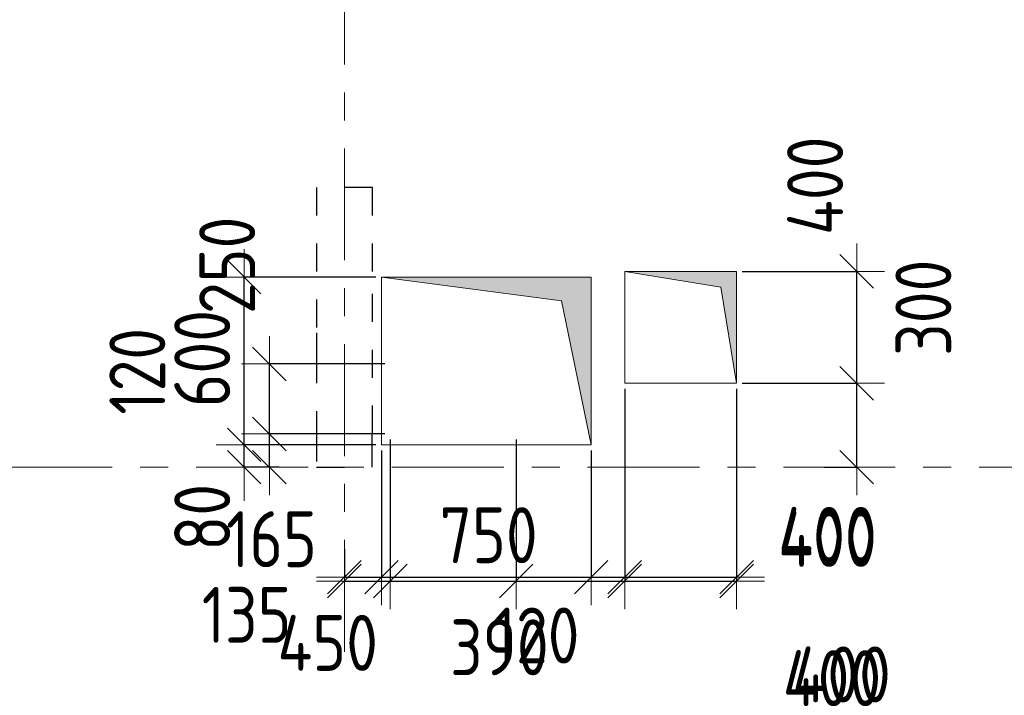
# Model space of a CAD drawing. Header units: metres. Extents: x -38 to 97, y -15 to 21.
# Tile 14 of 139: x 11.44 to 14.96, y 8.18 to 10.6. Entities that reach past the tile are written whole.
import ezdxf

# ---------------------------------------------------------------- set-up
doc = ezdxf.new("R2010")
doc.units = ezdxf.units.M
doc.header["$PDMODE"] = 65
for name, pattern in [('______11', [0.5, 0.4, -0.05, 0, -0.05]), ('______2', [0.054, 0.04, -0.014]), ('______5', [1.1, 0.8, -0.1, 0.1, -0.1])]:
    doc.linetypes.add(name, pattern=pattern)
for name, color, linetype, lineweight in [('XR$2$Осевая линия (1)', 7, '______5', 13), ('XR$3$Перекрытие (1)', 7, 'Continuous', 35), ('XR$4$Размерная линия (1)', 7, 'Continuous', 13), ('XR$5$Размерная линия (1)', 7, 'Continuous', 13)]:
    doc.layers.add(name, color=color, linetype=linetype, lineweight=lineweight)
doc.layers.add('XR$3$Макрос проема_ отверстия', color=7, linetype='Continuous', lineweight=13, true_color=0x2d2d2d)
doc.layers.add('XR$7$Стена_ бетон несущ.', color=7, linetype='Continuous', lineweight=70, true_color=0xb4b496)
doc.styles.add('ISOCPEUR', font='txt')
doc.dimstyles.new('DIMSTYLE_3', dxfattribs={"dimtxt": 0.2, "dimasz": 0.2, "dimexe": 0, "dimexo": 0, "dimgap": 0.1, "dimtad": 2, "dimdec": 0, "dimlfac": 1000, "dimrnd": 5, "dimzin": 12, "dimdsep": 46, "dimtxsty": 'ISOCPEUR', "dimblk1": 'ALL_ML_STRICH', "dimblk2": 'ALL_ML_STRICH', "dimsah": 1, "dimcen": 0, "dimclrd": 7, "dimclre": 256, "dimclrt": 7, "dimadec": 0, "dimazin": 0, "dimtfac": 1, "dimtdec": 0, "dimtix": 1, "dimtmove": 2, "dimatfit": 3, "dimfxl": 0, "dimtzin": 0, "dimlwd": 0, "dimlwe": -3, "dimarcsym": 0})
doc.dimstyles.new('DIMSTYLE_6', dxfattribs={"dimtxt": 0.2, "dimasz": 0.2, "dimexe": 0, "dimexo": 0, "dimgap": 0.1, "dimtad": 2, "dimdec": 0, "dimlfac": 1000, "dimrnd": 5, "dimzin": 12, "dimdsep": 46, "dimtxsty": 'ISOCPEUR', "dimblk1": 'ALL_ML_STRICH', "dimblk2": 'ALL_ML_STRICH', "dimsah": 1, "dimcen": 0, "dimclrd": 7, "dimclre": 256, "dimclrt": 7, "dimadec": 0, "dimazin": 0, "dimtfac": 1, "dimtdec": 0, "dimtix": 1, "dimtmove": 2, "dimatfit": 3, "dimfxl": 0, "dimtvp": 1.2, "dimtzin": 0, "dimlwd": 0, "dimlwe": -3, "dimarcsym": 0})
doc.dimstyles.new('DIMSTYLE_7', dxfattribs={"dimtxt": 0.2, "dimasz": 0.2, "dimexe": 0, "dimexo": 0, "dimgap": 0.1, "dimtad": 0, "dimdec": 0, "dimlfac": 1000, "dimrnd": 5, "dimzin": 12, "dimdsep": 46, "dimtxsty": 'ISOCPEUR', "dimblk1": 'ALL_ML_STRICH', "dimblk2": 'ALL_ML_STRICH', "dimsah": 1, "dimcen": 0, "dimclrd": 7, "dimclre": 256, "dimclrt": 7, "dimadec": 0, "dimazin": 0, "dimtfac": 1, "dimtdec": 0, "dimtix": 1, "dimtmove": 2, "dimatfit": 3, "dimfxl": 0, "dimtvp": 1.2, "dimtzin": 0, "dimlwd": 0, "dimlwe": -3, "dimarcsym": 0})

# ---------------------------------------------------------------- blocks, each defined once
blk = doc.blocks.new('Отображение проема', base_point=(-1.1579, -49.3094))
at = {"layer": 'XR$3$Макрос проема_ отверстия', "true_color": 0x000000, "transparency": 33554687}
blk.add_hatch(color=18, dxfattribs=at).paths.add_polyline_path([(-1.1579, -50.1094), (-1.0448, -49.4225), (-0.3579, -49.3094), (-1.1579, -49.3094)])
at = {"layer": 'XR$3$Макрос проема_ отверстия', "transparency": 33554687}
for p, q in [((-1.1579, -50.1094), (-1.1579, -49.3094)), ((-1.1579, -49.3094), (-0.3579, -49.3094)), ((-1.0448, -49.4225), (-0.3579, -49.3094)), ((-1.1579, -50.1094), (-1.0448, -49.4225))]:
    blk.add_line(p, q, dxfattribs=at)
blk = doc.blocks.new('ALL_ML_STRICH')
at = {"color": 0, "linetype": 'ByBlock', "lineweight": -2}
for p, q in [((0, -0.5), (0, 0.5)), ((-0.3, -0.3), (0.3, 0.3)), ((-1, 0), (0.5, 0))]:
    blk.add_line(p, q, dxfattribs=at)
blk = doc.blocks.new('*D110')
at = {"layer": 'DEFPOINTS', "color": 7, "linetype": 'Continuous', "lineweight": 13, "transparency": 33554687}
for p in [(14.0026, 9.3), (14.2956, 9), (14.4322, 9)]:
    blk.add_point(p, dxfattribs=at)
at = {"layer": 'XR$4$Размерная линия (1)', "color": 9, "linetype": 'Continuous', "lineweight": -2, "true_color": 0xc7c7c7, "transparency": 33554687}
for p, q in [((14.0226, 9.3), (14.4322, 9.3)), ((14.3156, 9), (14.4322, 9))]:
    blk.add_line(p, q, dxfattribs=at)
at = {"layer": 'XR$4$Размерная линия (1)', "color": 7, "linetype": 'Continuous', "lineweight": -2, "transparency": 33554687}
blk.add_line((14.4322, 9), (14.4322, 9.3), dxfattribs=at)
at = {"layer": 'XR$4$Размерная линия (1)', "color": 7, "linetype": 'Continuous', "lineweight": 13, "transparency": 33554687, "xscale": 0.2, "yscale": 0.2, "zscale": 0.2}
for p, rotation in [((14.4322, 9.3), 90), ((14.4322, 9), 270)]:
    blk.add_blockref('ALL_ML_STRICH', p, dxfattribs=dict(at, rotation=rotation))
at = {"layer": 'XR$4$Размерная линия (1)', "color": 7, "linetype": 'Continuous', "lineweight": 13, "transparency": 33554687, "insert": (14.6708, 9.57), "char_height": 0.2, "width": 0.5, "attachment_point": 5, "rotation": 90, "style": 'ISOCPEUR'}
blk.add_mtext('\\W0.83;\\A1;{300}', dxfattribs=at)
blk = doc.blocks.new('*D111')
at = {"layer": 'DEFPOINTS', "color": 7, "linetype": 'Continuous', "lineweight": 13, "transparency": 33554687}
for p in [(14.0026, 9.7), (14.0026, 9.3), (14.4322, 9.3)]:
    blk.add_point(p, dxfattribs=at)
at = {"layer": 'XR$4$Размерная линия (1)', "color": 9, "linetype": 'Continuous', "lineweight": -2, "true_color": 0xc7c7c7, "transparency": 33554687}
for p, q in [((14.0226, 9.7), (14.4322, 9.7)), ((14.0226, 9.3), (14.4322, 9.3))]:
    blk.add_line(p, q, dxfattribs=at)
at = {"layer": 'XR$4$Размерная линия (1)', "color": 7, "linetype": 'Continuous', "lineweight": -2, "transparency": 33554687}
blk.add_line((14.4322, 9.3), (14.4322, 9.7), dxfattribs=at)
at = {"layer": 'XR$4$Размерная линия (1)', "color": 7, "linetype": 'Continuous', "lineweight": 13, "transparency": 33554687, "xscale": 0.2, "yscale": 0.2, "zscale": 0.2}
for p, rotation in [((14.4322, 9.7), 90), ((14.4322, 9.3), 270)]:
    blk.add_blockref('ALL_ML_STRICH', p, dxfattribs=dict(at, rotation=rotation))
at = {"layer": 'XR$4$Размерная линия (1)', "color": 7, "linetype": 'Continuous', "lineweight": 13, "transparency": 33554687, "insert": (14.2835, 10.0062), "char_height": 0.2, "width": 0.5, "attachment_point": 5, "rotation": 90, "style": 'ISOCPEUR'}
blk.add_mtext('\\W0.83;\\A1;{400}', dxfattribs=at)
blk = doc.blocks.new('*D186')
at = {"layer": 'DEFPOINTS', "color": 7, "linetype": 'Continuous', "lineweight": 13, "transparency": 33554687}
for p in [(13.849, 7.8452), (13.849, 7.4), (14.249, 7.4)]:
    blk.add_point(p, dxfattribs=at)
at = {"layer": 'XR$4$Размерная линия (1)', "color": 9, "linetype": 'Continuous', "lineweight": -2, "true_color": 0xc7c7c7, "transparency": 33554687}
for p, q in [((13.849, 7.42), (13.849, 7.8452)), ((14.249, 7.42), (14.249, 7.8452))]:
    blk.add_line(p, q, dxfattribs=at)
at = {"layer": 'XR$4$Размерная линия (1)', "color": 7, "linetype": 'Continuous', "lineweight": -2, "transparency": 33554687}
blk.add_line((13.849, 7.8452), (14.249, 7.8452), dxfattribs=at)
at = {"layer": 'XR$4$Размерная линия (1)', "color": 7, "linetype": 'Continuous', "lineweight": 13, "transparency": 33554687, "xscale": 0.2, "yscale": 0.2, "zscale": 0.2, "rotation": 180}
blk.add_blockref('ALL_ML_STRICH', (13.849, 7.8452), dxfattribs=at)
at = {"layer": 'XR$4$Размерная линия (1)', "color": 7, "linetype": 'Continuous', "lineweight": 13, "transparency": 33554687, "xscale": 0.2, "yscale": 0.2, "zscale": 0.2}
blk.add_blockref('ALL_ML_STRICH', (14.249, 7.8452), dxfattribs=at)
at = {"layer": 'XR$4$Размерная линия (1)', "color": 7, "linetype": 'Continuous', "lineweight": 13, "transparency": 33554687, "insert": (14.3439, 8.2456), "char_height": 0.2, "width": 0.5, "attachment_point": 5, "style": 'ISOCPEUR'}
blk.add_mtext('\\W0.83;\\A1;{400}', dxfattribs=at)
blk = doc.blocks.new('*D261')
at = {"layer": 'DEFPOINTS', "color": 7, "linetype": 'Continuous', "lineweight": 13, "transparency": 33554687}
for p in [(12.7643, 9.119), (12.3316, 9), (12.3872, 9)]:
    blk.add_point(p, dxfattribs=at)
at = {"layer": 'XR$4$Размерная линия (1)', "color": 9, "linetype": 'Continuous', "lineweight": -2, "true_color": 0xc7c7c7, "transparency": 33554687}
for p, q in [((12.7443, 9.119), (12.3316, 9.119)), ((12.3672, 9), (12.3316, 9))]:
    blk.add_line(p, q, dxfattribs=at)
at = {"layer": 'XR$4$Размерная линия (1)', "color": 7, "linetype": 'Continuous', "lineweight": -2, "transparency": 33554687}
blk.add_line((12.3316, 9), (12.3316, 9.119), dxfattribs=at)
at = {"layer": 'XR$4$Размерная линия (1)', "color": 7, "linetype": 'Continuous', "lineweight": 13, "transparency": 33554687, "xscale": 0.2, "yscale": 0.2, "zscale": 0.2}
for p, rotation in [((12.3316, 9.119), 90), ((12.3316, 9), 270)]:
    blk.add_blockref('ALL_ML_STRICH', p, dxfattribs=dict(at, rotation=rotation))
at = {"layer": 'XR$4$Размерная линия (1)', "color": 7, "linetype": 'Continuous', "lineweight": 13, "transparency": 33554687, "insert": (11.8595, 9.3428), "char_height": 0.2, "width": 0.5, "attachment_point": 5, "rotation": 90, "style": 'ISOCPEUR'}
blk.add_mtext('\\W0.83;\\A1;{120}', dxfattribs=at)
blk = doc.blocks.new('*D262')
at = {"layer": 'DEFPOINTS', "color": 7, "linetype": 'Continuous', "lineweight": 13, "transparency": 33554687}
for p in [(12.7643, 9.369), (12.3316, 9.119), (12.7643, 9.119)]:
    blk.add_point(p, dxfattribs=at)
at = {"layer": 'XR$4$Размерная линия (1)', "color": 9, "linetype": 'Continuous', "lineweight": -2, "true_color": 0xc7c7c7, "transparency": 33554687}
for p, q in [((12.7443, 9.369), (12.3316, 9.369)), ((12.7443, 9.119), (12.3316, 9.119))]:
    blk.add_line(p, q, dxfattribs=at)
at = {"layer": 'XR$4$Размерная линия (1)', "color": 7, "linetype": 'Continuous', "lineweight": -2, "transparency": 33554687}
blk.add_line((12.3316, 9.119), (12.3316, 9.369), dxfattribs=at)
at = {"layer": 'XR$4$Размерная линия (1)', "color": 7, "linetype": 'Continuous', "lineweight": 13, "transparency": 33554687, "xscale": 0.2, "yscale": 0.2, "zscale": 0.2}
for p, rotation in [((12.3316, 9.369), 90), ((12.3316, 9.119), 270)]:
    blk.add_blockref('ALL_ML_STRICH', p, dxfattribs=dict(at, rotation=rotation))
at = {"layer": 'XR$4$Размерная линия (1)', "color": 7, "linetype": 'Continuous', "lineweight": 13, "transparency": 33554687, "insert": (12.1808, 9.7218), "char_height": 0.2, "width": 0.5, "attachment_point": 5, "rotation": 90, "style": 'ISOCPEUR'}
blk.add_mtext('\\W0.83;\\A1;{250}', dxfattribs=at)
blk = doc.blocks.new('*D263')
at = {"layer": 'DEFPOINTS', "color": 7, "linetype": 'Continuous', "lineweight": 13, "transparency": 33554687}
for p in [(12.7643, 9.119), (12.6, 8.7272), (12.6, 8.5928)]:
    blk.add_point(p, dxfattribs=at)
at = {"layer": 'XR$4$Размерная линия (1)', "color": 9, "linetype": 'Continuous', "lineweight": -2, "true_color": 0xc7c7c7, "transparency": 33554687}
for p, q in [((12.7643, 9.099), (12.7643, 8.5928)), ((12.6, 8.5928), (12.6, 8.5928))]:
    blk.add_line(p, q, dxfattribs=at)
at = {"layer": 'XR$4$Размерная линия (1)', "color": 7, "linetype": 'Continuous', "lineweight": -2, "transparency": 33554687}
blk.add_line((12.6, 8.5928), (12.7643, 8.5928), dxfattribs=at)
at = {"layer": 'XR$4$Размерная линия (1)', "color": 7, "linetype": 'Continuous', "lineweight": 13, "transparency": 33554687, "xscale": 0.2, "yscale": 0.2, "zscale": 0.2, "rotation": 180}
blk.add_blockref('ALL_ML_STRICH', (12.6, 8.5928), dxfattribs=at)
at = {"layer": 'XR$4$Размерная линия (1)', "color": 7, "linetype": 'Continuous', "lineweight": 13, "transparency": 33554687, "xscale": 0.2, "yscale": 0.2, "zscale": 0.2}
blk.add_blockref('ALL_ML_STRICH', (12.7643, 8.5928), dxfattribs=at)
at = {"layer": 'XR$4$Размерная линия (1)', "color": 7, "linetype": 'Continuous', "lineweight": 13, "transparency": 33554687, "insert": (12.3395, 8.7425), "char_height": 0.2, "width": 0.5, "attachment_point": 5, "style": 'ISOCPEUR'}
blk.add_mtext('\\W0.83;\\A1;{165}', dxfattribs=at)
blk = doc.blocks.new('*D264')
at = {"layer": 'DEFPOINTS', "color": 7, "linetype": 'Continuous', "lineweight": 13, "transparency": 33554687}
for p in [(12.7643, 9.119), (13.2143, 9.119), (12.7643, 8.5928)]:
    blk.add_point(p, dxfattribs=at)
at = {"layer": 'XR$4$Размерная линия (1)', "color": 9, "linetype": 'Continuous', "lineweight": -2, "true_color": 0xc7c7c7, "transparency": 33554687}
for p, q in [((12.7643, 9.099), (12.7643, 8.5928)), ((13.2143, 9.099), (13.2143, 8.5928))]:
    blk.add_line(p, q, dxfattribs=at)
at = {"layer": 'XR$4$Размерная линия (1)', "color": 7, "linetype": 'Continuous', "lineweight": -2, "transparency": 33554687}
blk.add_line((12.7643, 8.5928), (13.2143, 8.5928), dxfattribs=at)
at = {"layer": 'XR$4$Размерная линия (1)', "color": 7, "linetype": 'Continuous', "lineweight": 13, "transparency": 33554687, "xscale": 0.2, "yscale": 0.2, "zscale": 0.2, "rotation": 180}
blk.add_blockref('ALL_ML_STRICH', (12.7643, 8.5928), dxfattribs=at)
at = {"layer": 'XR$4$Размерная линия (1)', "color": 7, "linetype": 'Continuous', "lineweight": 13, "transparency": 33554687, "xscale": 0.2, "yscale": 0.2, "zscale": 0.2}
blk.add_blockref('ALL_ML_STRICH', (13.2143, 8.5928), dxfattribs=at)
at = {"layer": 'XR$4$Размерная линия (1)', "color": 7, "linetype": 'Continuous', "lineweight": 13, "transparency": 33554687, "insert": (12.5404, 8.3718), "char_height": 0.2, "width": 0.5, "attachment_point": 5, "style": 'ISOCPEUR'}
blk.add_mtext('\\W0.83;\\A1;{450}', dxfattribs=at)
blk = doc.blocks.new('*D265')
at = {"layer": 'DEFPOINTS', "color": 7, "linetype": 'Continuous', "lineweight": 13, "transparency": 33554687}
for p in [(13.6026, 9.2999), (13.2143, 9.119), (13.2143, 8.5928)]:
    blk.add_point(p, dxfattribs=at)
at = {"layer": 'XR$4$Размерная линия (1)', "color": 9, "linetype": 'Continuous', "lineweight": -2, "true_color": 0xc7c7c7, "transparency": 33554687}
for p, q in [((13.6026, 9.2799), (13.6026, 8.5928)), ((13.2143, 9.099), (13.2143, 8.5928))]:
    blk.add_line(p, q, dxfattribs=at)
at = {"layer": 'XR$4$Размерная линия (1)', "color": 7, "linetype": 'Continuous', "lineweight": -2, "transparency": 33554687}
blk.add_line((13.2143, 8.5928), (13.6026, 8.5928), dxfattribs=at)
at = {"layer": 'XR$4$Размерная линия (1)', "color": 7, "linetype": 'Continuous', "lineweight": 13, "transparency": 33554687, "xscale": 0.2, "yscale": 0.2, "zscale": 0.2, "rotation": 180}
blk.add_blockref('ALL_ML_STRICH', (13.2143, 8.5928), dxfattribs=at)
at = {"layer": 'XR$4$Размерная линия (1)', "color": 7, "linetype": 'Continuous', "lineweight": 13, "transparency": 33554687, "xscale": 0.2, "yscale": 0.2, "zscale": 0.2}
blk.add_blockref('ALL_ML_STRICH', (13.6026, 8.5928), dxfattribs=at)
at = {"layer": 'XR$4$Размерная линия (1)', "color": 7, "linetype": 'Continuous', "lineweight": 13, "transparency": 33554687, "insert": (13.1543, 8.356), "char_height": 0.2, "width": 0.5, "attachment_point": 5, "style": 'ISOCPEUR'}
blk.add_mtext('\\W0.83;\\A1;{390}', dxfattribs=at)
blk = doc.blocks.new('*D266')
at = {"layer": 'DEFPOINTS', "color": 7, "linetype": 'Continuous', "lineweight": 13, "transparency": 33554687}
for p in [(13.6026, 9.2999), (14.0026, 9.2999), (13.6026, 8.5928)]:
    blk.add_point(p, dxfattribs=at)
at = {"layer": 'XR$4$Размерная линия (1)', "color": 9, "linetype": 'Continuous', "lineweight": -2, "true_color": 0xc7c7c7, "transparency": 33554687}
for p, q in [((13.6026, 9.2799), (13.6026, 8.5928)), ((14.0026, 9.2799), (14.0026, 8.5928))]:
    blk.add_line(p, q, dxfattribs=at)
at = {"layer": 'XR$4$Размерная линия (1)', "color": 7, "linetype": 'Continuous', "lineweight": -2, "transparency": 33554687}
blk.add_line((13.6026, 8.5928), (14.0026, 8.5928), dxfattribs=at)
at = {"layer": 'XR$4$Размерная линия (1)', "color": 7, "linetype": 'Continuous', "lineweight": 13, "transparency": 33554687, "xscale": 0.2, "yscale": 0.2, "zscale": 0.2, "rotation": 180}
blk.add_blockref('ALL_ML_STRICH', (13.6026, 8.5928), dxfattribs=at)
at = {"layer": 'XR$4$Размерная линия (1)', "color": 7, "linetype": 'Continuous', "lineweight": 13, "transparency": 33554687, "xscale": 0.2, "yscale": 0.2, "zscale": 0.2}
blk.add_blockref('ALL_ML_STRICH', (14.0026, 8.5928), dxfattribs=at)
at = {"layer": 'XR$4$Размерная линия (1)', "color": 7, "linetype": 'Continuous', "lineweight": 13, "transparency": 33554687, "insert": (14.3277, 8.7438), "char_height": 0.2, "width": 0.5, "attachment_point": 5, "style": 'ISOCPEUR'}
blk.add_mtext('\\W0.83;\\A1;{400}', dxfattribs=at)
blk = doc.blocks.new('*D457')
at = {"layer": 'DEFPOINTS', "color": 7, "linetype": 'Continuous', "lineweight": 13, "transparency": 33554687}
for p in [(14.0026, 9.3), (14.2956, 9), (14.4322, 9)]:
    blk.add_point(p, dxfattribs=at)
at = {"layer": 'XR$5$Размерная линия (1)', "color": 9, "linetype": 'Continuous', "lineweight": -2, "true_color": 0xc7c7c7, "transparency": 33554687}
for p, q in [((14.0226, 9.3), (14.4322, 9.3)), ((14.3156, 9), (14.4322, 9))]:
    blk.add_line(p, q, dxfattribs=at)
at = {"layer": 'XR$5$Размерная линия (1)', "color": 7, "linetype": 'Continuous', "lineweight": -2, "transparency": 33554687}
blk.add_line((14.4322, 9), (14.4322, 9.3), dxfattribs=at)
at = {"layer": 'XR$5$Размерная линия (1)', "color": 7, "linetype": 'Continuous', "lineweight": 13, "transparency": 33554687, "xscale": 0.2, "yscale": 0.2, "zscale": 0.2}
for p, rotation in [((14.4322, 9.3), 90), ((14.4322, 9), 270)]:
    blk.add_blockref('ALL_ML_STRICH', p, dxfattribs=dict(at, rotation=rotation))
at = {"layer": 'XR$5$Размерная линия (1)', "color": 7, "linetype": 'Continuous', "lineweight": 13, "transparency": 33554687, "insert": (14.6708, 9.57), "char_height": 0.2, "width": 0.5, "attachment_point": 5, "rotation": 90, "style": 'ISOCPEUR'}
blk.add_mtext('\\W0.83;\\A1;{300}', dxfattribs=at)
blk = doc.blocks.new('*D458')
at = {"layer": 'DEFPOINTS', "color": 7, "linetype": 'Continuous', "lineweight": 13, "transparency": 33554687}
for p in [(14.0026, 9.7), (14.0026, 9.3), (14.4322, 9.3)]:
    blk.add_point(p, dxfattribs=at)
at = {"layer": 'XR$5$Размерная линия (1)', "color": 9, "linetype": 'Continuous', "lineweight": -2, "true_color": 0xc7c7c7, "transparency": 33554687}
for p, q in [((14.0226, 9.7), (14.4322, 9.7)), ((14.0226, 9.3), (14.4322, 9.3))]:
    blk.add_line(p, q, dxfattribs=at)
at = {"layer": 'XR$5$Размерная линия (1)', "color": 7, "linetype": 'Continuous', "lineweight": -2, "transparency": 33554687}
blk.add_line((14.4322, 9.3), (14.4322, 9.7), dxfattribs=at)
at = {"layer": 'XR$5$Размерная линия (1)', "color": 7, "linetype": 'Continuous', "lineweight": 13, "transparency": 33554687, "xscale": 0.2, "yscale": 0.2, "zscale": 0.2}
for p, rotation in [((14.4322, 9.7), 90), ((14.4322, 9.3), 270)]:
    blk.add_blockref('ALL_ML_STRICH', p, dxfattribs=dict(at, rotation=rotation))
at = {"layer": 'XR$5$Размерная линия (1)', "color": 7, "linetype": 'Continuous', "lineweight": 13, "transparency": 33554687, "insert": (14.2835, 10.0062), "char_height": 0.2, "width": 0.5, "attachment_point": 5, "rotation": 90, "style": 'ISOCPEUR'}
blk.add_mtext('\\W0.83;\\A1;{400}', dxfattribs=at)
blk = doc.blocks.new('*D531')
at = {"layer": 'DEFPOINTS', "color": 7, "linetype": 'Continuous', "lineweight": 13, "transparency": 33554687}
for p in [(12.7326, 9.08), (12.6, 8.7272), (12.6, 8.6068)]:
    blk.add_point(p, dxfattribs=at)
at = {"layer": 'XR$5$Размерная линия (1)', "color": 9, "linetype": 'Continuous', "lineweight": -2, "true_color": 0xc7c7c7, "transparency": 33554687}
for p, q in [((12.7326, 9.06), (12.7326, 8.6068)), ((12.6, 8.7072), (12.6, 8.6068))]:
    blk.add_line(p, q, dxfattribs=at)
at = {"layer": 'XR$5$Размерная линия (1)', "color": 7, "linetype": 'Continuous', "lineweight": -2, "transparency": 33554687}
blk.add_line((12.6, 8.6068), (12.7326, 8.6068), dxfattribs=at)
at = {"layer": 'XR$5$Размерная линия (1)', "color": 7, "linetype": 'Continuous', "lineweight": 13, "transparency": 33554687, "xscale": 0.2, "yscale": 0.2, "zscale": 0.2, "rotation": 180}
blk.add_blockref('ALL_ML_STRICH', (12.6, 8.6068), dxfattribs=at)
at = {"layer": 'XR$5$Размерная линия (1)', "color": 7, "linetype": 'Continuous', "lineweight": 13, "transparency": 33554687, "xscale": 0.2, "yscale": 0.2, "zscale": 0.2}
blk.add_blockref('ALL_ML_STRICH', (12.7326, 8.6068), dxfattribs=at)
at = {"layer": 'XR$5$Размерная линия (1)', "color": 7, "linetype": 'Continuous', "lineweight": 13, "transparency": 33554687, "insert": (12.2504, 8.472), "char_height": 0.2, "width": 0.5, "attachment_point": 5, "style": 'ISOCPEUR'}
blk.add_mtext('\\W0.83;\\A1;{135}', dxfattribs=at)
blk = doc.blocks.new('*D532')
at = {"layer": 'DEFPOINTS', "color": 7, "linetype": 'Continuous', "lineweight": 13, "transparency": 33554687}
for p in [(12.7326, 9.08), (13.4826, 9.08), (12.7326, 8.6068)]:
    blk.add_point(p, dxfattribs=at)
at = {"layer": 'XR$5$Размерная линия (1)', "color": 9, "linetype": 'Continuous', "lineweight": -2, "true_color": 0xc7c7c7, "transparency": 33554687}
for p, q in [((12.7326, 9.06), (12.7326, 8.6068)), ((13.4826, 9.06), (13.4826, 8.6068))]:
    blk.add_line(p, q, dxfattribs=at)
at = {"layer": 'XR$5$Размерная линия (1)', "color": 7, "linetype": 'Continuous', "lineweight": -2, "transparency": 33554687}
blk.add_line((12.7326, 8.6068), (13.4826, 8.6068), dxfattribs=at)
at = {"layer": 'XR$5$Размерная линия (1)', "color": 7, "linetype": 'Continuous', "lineweight": 13, "transparency": 33554687, "xscale": 0.2, "yscale": 0.2, "zscale": 0.2, "rotation": 180}
blk.add_blockref('ALL_ML_STRICH', (12.7326, 8.6068), dxfattribs=at)
at = {"layer": 'XR$5$Размерная линия (1)', "color": 7, "linetype": 'Continuous', "lineweight": 13, "transparency": 33554687, "xscale": 0.2, "yscale": 0.2, "zscale": 0.2}
blk.add_blockref('ALL_ML_STRICH', (13.4826, 8.6068), dxfattribs=at)
at = {"layer": 'XR$5$Размерная линия (1)', "color": 7, "linetype": 'Continuous', "lineweight": 13, "transparency": 33554687, "insert": (13.1159, 8.7568), "char_height": 0.2, "width": 0.5, "attachment_point": 5, "style": 'ISOCPEUR'}
blk.add_mtext('\\W0.83;\\A1;{750}', dxfattribs=at)
blk = doc.blocks.new('*D533')
at = {"layer": 'DEFPOINTS', "color": 7, "linetype": 'Continuous', "lineweight": 13, "transparency": 33554687}
for p in [(13.6026, 9.2999), (13.4826, 9.08), (13.4826, 8.6068)]:
    blk.add_point(p, dxfattribs=at)
at = {"layer": 'XR$5$Размерная линия (1)', "color": 9, "linetype": 'Continuous', "lineweight": -2, "true_color": 0xc7c7c7, "transparency": 33554687}
for p, q in [((13.6026, 9.2799), (13.6026, 8.6068)), ((13.4826, 9.06), (13.4826, 8.6068))]:
    blk.add_line(p, q, dxfattribs=at)
at = {"layer": 'XR$5$Размерная линия (1)', "color": 7, "linetype": 'Continuous', "lineweight": -2, "transparency": 33554687}
blk.add_line((13.4826, 8.6068), (13.6026, 8.6068), dxfattribs=at)
at = {"layer": 'XR$5$Размерная линия (1)', "color": 7, "linetype": 'Continuous', "lineweight": 13, "transparency": 33554687, "xscale": 0.2, "yscale": 0.2, "zscale": 0.2, "rotation": 180}
blk.add_blockref('ALL_ML_STRICH', (13.4826, 8.6068), dxfattribs=at)
at = {"layer": 'XR$5$Размерная линия (1)', "color": 7, "linetype": 'Continuous', "lineweight": 13, "transparency": 33554687, "xscale": 0.2, "yscale": 0.2, "zscale": 0.2}
blk.add_blockref('ALL_ML_STRICH', (13.6026, 8.6068), dxfattribs=at)
at = {"layer": 'XR$5$Размерная линия (1)', "color": 7, "linetype": 'Continuous', "lineweight": 13, "transparency": 33554687, "insert": (13.2858, 8.3981), "char_height": 0.2, "width": 0.5, "attachment_point": 5, "style": 'ISOCPEUR'}
blk.add_mtext('\\W0.83;\\A1;{120}', dxfattribs=at)
blk = doc.blocks.new('*D534')
at = {"layer": 'DEFPOINTS', "color": 7, "linetype": 'Continuous', "lineweight": 13, "transparency": 33554687}
for p in [(13.6026, 9.2999), (14.0026, 9.2999), (13.6026, 8.6068)]:
    blk.add_point(p, dxfattribs=at)
at = {"layer": 'XR$5$Размерная линия (1)', "color": 9, "linetype": 'Continuous', "lineweight": -2, "true_color": 0xc7c7c7, "transparency": 33554687}
for p, q in [((13.6026, 9.2799), (13.6026, 8.6068)), ((14.0026, 9.2799), (14.0026, 8.6068))]:
    blk.add_line(p, q, dxfattribs=at)
at = {"layer": 'XR$5$Размерная линия (1)', "color": 7, "linetype": 'Continuous', "lineweight": -2, "transparency": 33554687}
blk.add_line((13.6026, 8.6068), (14.0026, 8.6068), dxfattribs=at)
at = {"layer": 'XR$5$Размерная линия (1)', "color": 7, "linetype": 'Continuous', "lineweight": 13, "transparency": 33554687, "xscale": 0.2, "yscale": 0.2, "zscale": 0.2, "rotation": 180}
blk.add_blockref('ALL_ML_STRICH', (13.6026, 8.6068), dxfattribs=at)
at = {"layer": 'XR$5$Размерная линия (1)', "color": 7, "linetype": 'Continuous', "lineweight": 13, "transparency": 33554687, "xscale": 0.2, "yscale": 0.2, "zscale": 0.2}
blk.add_blockref('ALL_ML_STRICH', (14.0026, 8.6068), dxfattribs=at)
at = {"layer": 'XR$5$Размерная линия (1)', "color": 7, "linetype": 'Continuous', "lineweight": 13, "transparency": 33554687, "insert": (14.3277, 8.7578), "char_height": 0.2, "width": 0.5, "attachment_point": 5, "style": 'ISOCPEUR'}
blk.add_mtext('\\W0.83;\\A1;{400}', dxfattribs=at)
blk = doc.blocks.new('*D536')
at = {"layer": 'DEFPOINTS', "color": 7, "linetype": 'Continuous', "lineweight": 13, "transparency": 33554687}
for p in [(13.849, 7.8452), (13.849, 7.4), (14.249, 7.4)]:
    blk.add_point(p, dxfattribs=at)
at = {"layer": 'XR$5$Размерная линия (1)', "color": 9, "linetype": 'Continuous', "lineweight": -2, "true_color": 0xc7c7c7, "transparency": 33554687}
for p, q in [((13.849, 7.42), (13.849, 7.8452)), ((14.249, 7.42), (14.249, 7.8452))]:
    blk.add_line(p, q, dxfattribs=at)
at = {"layer": 'XR$5$Размерная линия (1)', "color": 7, "linetype": 'Continuous', "lineweight": -2, "transparency": 33554687}
blk.add_line((13.849, 7.8452), (14.249, 7.8452), dxfattribs=at)
at = {"layer": 'XR$5$Размерная линия (1)', "color": 7, "linetype": 'Continuous', "lineweight": 13, "transparency": 33554687, "xscale": 0.2, "yscale": 0.2, "zscale": 0.2, "rotation": 180}
blk.add_blockref('ALL_ML_STRICH', (13.849, 7.8452), dxfattribs=at)
at = {"layer": 'XR$5$Размерная линия (1)', "color": 7, "linetype": 'Continuous', "lineweight": 13, "transparency": 33554687, "xscale": 0.2, "yscale": 0.2, "zscale": 0.2}
blk.add_blockref('ALL_ML_STRICH', (14.249, 7.8452), dxfattribs=at)
at = {"layer": 'XR$5$Размерная линия (1)', "color": 7, "linetype": 'Continuous', "lineweight": 13, "transparency": 33554687, "insert": (14.3782, 8.259), "char_height": 0.2, "width": 0.5, "attachment_point": 5, "style": 'ISOCPEUR'}
blk.add_mtext('\\W0.83;\\A1;{400}', dxfattribs=at)
blk = doc.blocks.new('*D541')
at = {"layer": 'DEFPOINTS', "color": 7, "linetype": 'Continuous', "lineweight": 13, "transparency": 33554687}
for p in [(12.7326, 9.08), (12.2416, 9), (12.3872, 9)]:
    blk.add_point(p, dxfattribs=at)
at = {"layer": 'XR$5$Размерная линия (1)', "color": 9, "linetype": 'Continuous', "lineweight": -2, "true_color": 0xc7c7c7, "transparency": 33554687}
for p, q in [((12.7126, 9.08), (12.2416, 9.08)), ((12.3672, 9), (12.2416, 9))]:
    blk.add_line(p, q, dxfattribs=at)
at = {"layer": 'XR$5$Размерная линия (1)', "color": 7, "linetype": 'Continuous', "lineweight": -2, "transparency": 33554687}
blk.add_line((12.2416, 9), (12.2416, 9.08), dxfattribs=at)
at = {"layer": 'XR$5$Размерная линия (1)', "color": 7, "linetype": 'Continuous', "lineweight": 13, "transparency": 33554687, "xscale": 0.2, "yscale": 0.2, "zscale": 0.2}
for p, rotation in [((12.2416, 9), 270), ((12.2416, 9.08), 90)]:
    blk.add_blockref('ALL_ML_STRICH', p, dxfattribs=dict(at, rotation=rotation))
at = {"layer": 'XR$5$Размерная линия (1)', "color": 7, "linetype": 'Continuous', "lineweight": 13, "transparency": 33554687, "insert": (12.0916, 8.8207), "char_height": 0.2, "width": 0.333333, "attachment_point": 5, "rotation": 90, "style": 'ISOCPEUR'}
blk.add_mtext('\\W0.83;\\A1;{80}', dxfattribs=at)
blk = doc.blocks.new('*D542')
at = {"layer": 'DEFPOINTS', "color": 7, "linetype": 'Continuous', "lineweight": 13, "transparency": 33554687}
for p in [(12.7326, 9.68), (12.2416, 9.08), (12.7326, 9.08)]:
    blk.add_point(p, dxfattribs=at)
at = {"layer": 'XR$5$Размерная линия (1)', "color": 9, "linetype": 'Continuous', "lineweight": -2, "true_color": 0xc7c7c7, "transparency": 33554687}
for p, q in [((12.7126, 9.68), (12.2416, 9.68)), ((12.7126, 9.08), (12.2416, 9.08))]:
    blk.add_line(p, q, dxfattribs=at)
at = {"layer": 'XR$5$Размерная линия (1)', "color": 7, "linetype": 'Continuous', "lineweight": -2, "transparency": 33554687}
blk.add_line((12.2416, 9.08), (12.2416, 9.68), dxfattribs=at)
at = {"layer": 'XR$5$Размерная линия (1)', "color": 7, "linetype": 'Continuous', "lineweight": 13, "transparency": 33554687, "xscale": 0.2, "yscale": 0.2, "zscale": 0.2}
for p, rotation in [((12.2416, 9.68), 90), ((12.2416, 9.08), 270)]:
    blk.add_blockref('ALL_ML_STRICH', p, dxfattribs=dict(at, rotation=rotation))
at = {"layer": 'XR$5$Размерная линия (1)', "color": 7, "linetype": 'Continuous', "lineweight": 13, "transparency": 33554687, "insert": (12.0916, 9.3883), "char_height": 0.2, "width": 0.5, "attachment_point": 5, "rotation": 90, "style": 'ISOCPEUR'}
blk.add_mtext('\\W0.83;\\A1;{600}', dxfattribs=at)

msp = doc.modelspace()

# ---------------------------------------------------------------- linework, layer by layer
at = {"layer": 'XR$2$Осевая линия (1)', "color": 253, "linetype": '______11', "lineweight": 13, "true_color": 0xa0a0a0, "transparency": 33554687}
for p, q in [((12.6, 8.34), (12.6, 19.78)), ((-2.63, 9), (62.6, 9))]:
    msp.add_line(p, q, dxfattribs=at)
at = {"layer": 'XR$3$Перекрытие (1)', "color": 7, "linetype": 'Continuous', "lineweight": 13, "transparency": 33554687}
for p, q in [((14.0026, 9.7), (13.6026, 9.6999)), ((13.6026, 9.6999), (13.6026, 9.2999)), ((14.0026, 9.3), (14.0026, 9.7)), ((13.4826, 9.68), (12.7326, 9.68)), ((12.7326, 9.68), (12.7326, 9.08)), ((13.4826, 9.08), (13.4826, 9.68)), ((13.6026, 9.2999), (14.0026, 9.3)), ((12.7326, 9.08), (13.4826, 9.08))]:
    msp.add_line(p, q, dxfattribs=at)
at = {"layer": 'XR$7$Стена_ бетон несущ.', "color": 253, "linetype": '______2', "lineweight": -3, "true_color": 0xa0a0a0, "transparency": 33554687}
for p, q in [((12.7, 10), (12.5, 10)), ((12.5, 10), (12.5, 9.48)), ((12.7, 9.9), (12.7, 10)), ((12.7, 9.7), (12.7, 9.9)), ((12.7, 9.12), (12.7, 9.7)), ((12.5, 9.48), (12.5, 9.4)), ((12.5, 9.4), (12.5, 9.2)), ((12.5, 9.2), (12.5, 9.12)), ((12.5, 9.12), (12.5, 9)), ((12.6997, 9.12), (12.7, 9.12)), ((12.6997, 9.08), (12.6997, 9.12)), ((12.6997, 9), (12.6997, 9.08)), ((12.5, 9), (12.6997, 9))]:
    msp.add_line(p, q, dxfattribs=at)

# ---------------------------------------------------------------- block references
at = {"layer": 'XR$3$Макрос проема_ отверстия', "transparency": 33554687, "xscale": 0.500103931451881, "yscale": 0.4999999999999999, "rotation": 270}
msp.add_blockref('Отображение проема', (14.0026, 9.7), dxfattribs=at)
at = {"layer": 'XR$3$Макрос проема_ отверстия', "transparency": 33554687, "xscale": -0.9375, "yscale": 0.75}
msp.add_blockref('Отображение проема', (13.4826, 9.68), dxfattribs=at)

# ---------------------------------------------------------------- dimensions: what is measured, and where the dimension line sits
at = {"layer": 'XR$4$Размерная линия (1)', "color": 7, "linetype": 'Continuous', "lineweight": 13, "transparency": 33554687}
for base, p1, p2, dimstyle, picture, middle in [((14.4322, 9.7), (14.0226, 9.3), (14.0226, 9.7), 'DIMSTYLE_6', '*D111', (14.2835, 10.0062)), ((12.3316, 9.369), (12.7443, 9.119), (12.7443, 9.369), 'DIMSTYLE_6', '*D262', (12.1808, 9.7218)), ((14.4322, 9.3), (14.3156, 9), (14.0226, 9.3), 'DIMSTYLE_7', '*D110', (14.6708, 9.57)), ((12.3316, 9.119), (12.3672, 9), (12.7443, 9.119), 'DIMSTYLE_6', '*D261', (11.8595, 9.3428))]:
    dim = msp.add_linear_dim(base=base, p1=p1, p2=p2, angle=90, dimstyle=dimstyle, override={"dimpost": '<>', "dimclrd": 7, "dimclre": 9, "dimclrt": 7, "dimlwd": 0, "dimlwe": 65533}, dxfattribs=at)
    dim.commit()
    dim.dimension.update_dxf_attribs({"geometry": picture, "text_midpoint": middle, "dimtype": 160})
for base, p1, p2, dimstyle, picture, middle in [((13.6026, 8.5928), (13.2143, 9.099), (13.6026, 9.2799), 'DIMSTYLE_7', '*D265', (13.1543, 8.356)), ((14.0026, 8.5928), (13.6026, 9.2799), (14.0026, 9.2799), 'DIMSTYLE_6', '*D266', (14.3277, 8.7438)), ((12.7643, 8.5928), (12.6, 8.5928), (12.7643, 9.099), 'DIMSTYLE_6', '*D263', (12.3395, 8.7425)), ((13.2143, 8.5928), (12.7643, 9.099), (13.2143, 9.099), 'DIMSTYLE_7', '*D264', (12.5404, 8.3718)), ((14.249, 7.8452), (13.849, 7.42), (14.249, 7.42), 'DIMSTYLE_6', '*D186', (14.3439, 8.2456))]:
    dim = msp.add_linear_dim(base=base, p1=p1, p2=p2, dimstyle=dimstyle, override={"dimpost": '<>', "dimclrd": 7, "dimclre": 9, "dimclrt": 7, "dimlwd": 0, "dimlwe": 65533}, dxfattribs=at)
    dim.commit()
    dim.dimension.update_dxf_attribs({"geometry": picture, "text_midpoint": middle, "dimtype": 160})
at = {"layer": 'XR$5$Размерная линия (1)', "color": 7, "linetype": 'Continuous', "lineweight": 13, "transparency": 33554687}
for base, p1, p2, dimstyle, picture, middle in [((14.4322, 9.7), (14.0226, 9.3), (14.0226, 9.7), 'DIMSTYLE_6', '*D458', (14.2835, 10.0062)), ((14.4322, 9.3), (14.3156, 9), (14.0226, 9.3), 'DIMSTYLE_7', '*D457', (14.6708, 9.57)), ((12.2416, 9.68), (12.7126, 9.08), (12.7126, 9.68), 'DIMSTYLE_3', '*D542', (12.0916, 9.3883)), ((12.2416, 9.08), (12.3672, 9), (12.7126, 9.08), 'DIMSTYLE_6', '*D541', (12.0916, 8.8207))]:
    dim = msp.add_linear_dim(base=base, p1=p1, p2=p2, angle=90, dimstyle=dimstyle, override={"dimpost": '<>', "dimclrd": 7, "dimclre": 9, "dimclrt": 7, "dimlwd": 0, "dimlwe": 65533}, dxfattribs=at)
    dim.commit()
    dim.dimension.update_dxf_attribs({"geometry": picture, "text_midpoint": middle, "dimtype": 160})
for base, p1, p2, dimstyle, picture, middle in [((13.6026, 8.6068), (13.4826, 9.06), (13.6026, 9.2799), 'DIMSTYLE_7', '*D533', (13.2858, 8.3981)), ((14.0026, 8.6068), (13.6026, 9.2799), (14.0026, 9.2799), 'DIMSTYLE_6', '*D534', (14.3277, 8.7578)), ((12.7326, 8.6068), (12.6, 8.7072), (12.7326, 9.06), 'DIMSTYLE_7', '*D531', (12.2504, 8.472)), ((13.4826, 8.6068), (12.7326, 9.06), (13.4826, 9.06), 'DIMSTYLE_3', '*D532', (13.1159, 8.7568)), ((14.249, 7.8452), (13.849, 7.42), (14.249, 7.42), 'DIMSTYLE_6', '*D536', (14.3782, 8.259))]:
    dim = msp.add_linear_dim(base=base, p1=p1, p2=p2, dimstyle=dimstyle, override={"dimpost": '<>', "dimclrd": 7, "dimclre": 9, "dimclrt": 7, "dimlwd": 0, "dimlwe": 65533}, dxfattribs=at)
    dim.commit()
    dim.dimension.update_dxf_attribs({"geometry": picture, "text_midpoint": middle, "dimtype": 160})

doc.saveas('drawing.dxf')
